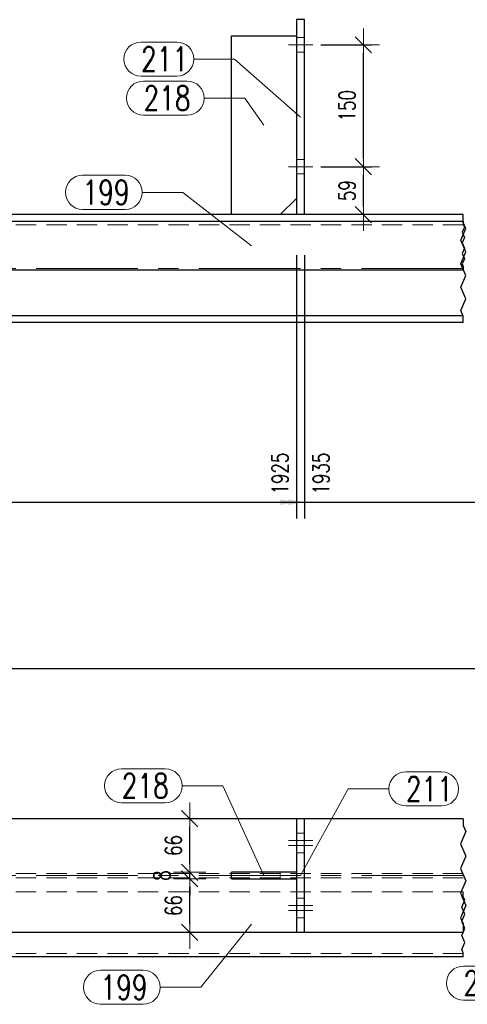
# Model space of a CAD drawing. Header units: millimetres. Extents: x -139 to 714, y 11567 to 12237.
# Tile 10 of 45: x 34 to 89, y 11806 to 11927. Entities that reach past the tile are written whole.
import ezdxf

# ---------------------------------------------------------------- set-up
doc = ezdxf.new("R2010")
doc.units = ezdxf.units.MM
doc.header["$LTSCALE"] = 10
doc.linetypes.add('HIDDEN', pattern=[0.375, 0.25, -0.125])
doc.linetypes.add('MITTE', pattern=[2, 1.25, -0.25, 0.25, -0.25])
doc.layers.get('Defpoints').update_dxf_attribs({"color": 1})
for name, color, linetype, lineweight in [('PS_DIM', 4, 'Continuous', 13), ('PS_Hidden', 2, 'HIDDEN', 9), ('PS_Mid', 5, 'MITTE', 15), ('PS_Pos', 1, 'Continuous', 15), ('PS_Shape', 161, 'Continuous', 30), ('PS_SOLID', 7, 'Continuous', 30)]:
    doc.layers.add(name, color=color, linetype=linetype, lineweight=lineweight)
doc.styles.add('simplex', font='simplex.shx', dxfattribs={"width": 0.75})
doc.dimstyles.new('1_10_GŁ_DS1-LS10', dxfattribs={"dimtxt": 2, "dimasz": 2, "dimexe": 2, "dimexo": 5, "dimgap": 1, "dimtad": 1, "dimjust": 4, "dimdec": 0, "dimlfac": 10, "dimtxsty": 'simplex', "dimblk1": 'NONE', "dimsah": 1, "dimcen": 2, "dimclrd": 256, "dimclre": 256, "dimclrt": 3, "dimadec": 1, "dimazin": 0, "dimtfac": 1, "dimtdec": 0, "dimtmove": 2, "dimatfit": 3, "dimfxl": 1, "dimarcsym": 0})
doc.dimstyles.new('1_10_PRZ', dxfattribs={"dimtxt": 2, "dimasz": 1, "dimexe": 2, "dimexo": 5, "dimgap": 1, "dimtad": 1, "dimdec": 0, "dimlfac": 10, "dimtxsty": 'simplex', "dimblk": 'dimznak', "dimcen": 2, "dimse1": 1, "dimse2": 1, "dimclrt": 3, "dimadec": 1, "dimazin": 0, "dimtfac": 1, "dimtdec": 0, "dimtix": 1, "dimtmove": 2, "dimatfit": 3, "dimldrblk": 'dim-grot', "dimfxl": 1, "dimarcsym": 0})
doc.dimstyles.new('1_10_SC', dxfattribs={"dimtxt": 2, "dimasz": 1, "dimexe": 1, "dimexo": 1, "dimgap": 1, "dimtad": 1, "dimdec": 0, "dimlfac": 10, "dimtxsty": 'simplex', "dimblk": 'dimznak', "dimcen": 2, "dimclrd": 256, "dimclre": 256, "dimclrt": 3, "dimadec": 1, "dimazin": 0, "dimtfac": 1, "dimtdec": 0, "dimtix": 1, "dimtmove": 2, "dimatfit": 3, "dimldrblk": 'dim-grot', "dimfxl": 1, "dimarcsym": 0})

# ---------------------------------------------------------------- blocks, each defined once
blk = doc.blocks.new('*D101')
at = {"layer": 'Defpoints', "color": 0, "transparency": 16777216}
for p in [(67.85, 11903.11), (-55.6, 11889.81), (67.85, 11867.71)]:
    blk.add_point(p, dxfattribs=at)
at = {"layer": 'PS_DIM', "lineweight": -2, "transparency": 16777216}
for p, q in [((67.85, 11898.11), (67.85, 11865.71)), ((-55.6, 11884.81), (-55.6, 11865.71)), ((-55.6, 11867.71), (65.85, 11867.71))]:
    blk.add_line(p, q, dxfattribs=at)
at = {"layer": 'PS_DIM', "transparency": 16777216}
blk.add_solid([(65.85, 11868.04), (65.85, 11867.37), (67.85, 11867.71)], dxfattribs=at)
at = {"layer": 'PS_DIM', "color": 3, "transparency": 16777216, "insert": (65.83, 11871.23), "char_height": 2, "attachment_point": 5, "rotation": 90, "style": 'simplex'}
blk.add_mtext('1925', dxfattribs=at)
blk = doc.blocks.new('_None')
blk = doc.blocks.new('*D102')
at = {"layer": 'Defpoints', "color": 0, "transparency": 16777216}
for p in [(68.85, 11903.11), (-55.6, 11889.81), (68.85, 11867.71)]:
    blk.add_point(p, dxfattribs=at)
at = {"layer": 'PS_DIM', "lineweight": -2, "transparency": 16777216}
for p, q in [((68.85, 11898.11), (68.85, 11865.71)), ((-55.6, 11884.81), (-55.6, 11865.71)), ((-55.6, 11867.71), (66.85, 11867.71))]:
    blk.add_line(p, q, dxfattribs=at)
at = {"layer": 'PS_DIM', "transparency": 16777216}
blk.add_solid([(66.85, 11868.04), (66.85, 11867.37), (68.85, 11867.71)], dxfattribs=at)
at = {"layer": 'PS_DIM', "color": 3, "transparency": 16777216, "insert": (70.87, 11871.23), "char_height": 2, "attachment_point": 5, "rotation": 90, "style": 'simplex'}
blk.add_mtext('1935', dxfattribs=at)
blk = doc.blocks.new('*D103')
at = {"layer": 'Defpoints', "color": 0, "transparency": 16777216}
for p in [(120.85, 11903.11), (-55.6, 11889.81), (120.85, 11867.71)]:
    blk.add_point(p, dxfattribs=at)
at = {"layer": 'PS_DIM', "lineweight": -2, "transparency": 16777216}
for p, q in [((120.85, 11898.11), (120.85, 11865.71)), ((-55.6, 11884.81), (-55.6, 11865.71)), ((-55.6, 11867.71), (118.85, 11867.71))]:
    blk.add_line(p, q, dxfattribs=at)
at = {"layer": 'PS_DIM', "transparency": 16777216}
blk.add_solid([(118.85, 11868.04), (118.85, 11867.37), (120.85, 11867.71)], dxfattribs=at)
at = {"layer": 'PS_DIM', "color": 3, "transparency": 16777216, "insert": (118.83, 11871.37), "char_height": 2, "attachment_point": 5, "rotation": 90, "style": 'simplex'}
blk.add_mtext('4225', dxfattribs=at)
blk = doc.blocks.new('*D104')
at = {"layer": 'Defpoints', "color": 0, "transparency": 16777216}
for p in [(121.85, 11903.11), (-55.6, 11889.81), (121.85, 11867.71)]:
    blk.add_point(p, dxfattribs=at)
at = {"layer": 'PS_DIM', "lineweight": -2, "transparency": 16777216}
for p, q in [((121.85, 11898.11), (121.85, 11865.71)), ((-55.6, 11884.81), (-55.6, 11865.71)), ((-55.6, 11867.71), (119.85, 11867.71))]:
    blk.add_line(p, q, dxfattribs=at)
at = {"layer": 'PS_DIM', "transparency": 16777216}
blk.add_solid([(119.85, 11868.04), (119.85, 11867.37), (121.85, 11867.71)], dxfattribs=at)
at = {"layer": 'PS_DIM', "color": 3, "transparency": 16777216, "insert": (123.87, 11871.37), "char_height": 2, "attachment_point": 5, "rotation": 90, "style": 'simplex'}
blk.add_mtext('4235', dxfattribs=at)
blk = doc.blocks.new('*D105')
at = {"layer": 'Defpoints', "color": 0, "transparency": 16777216}
for p in [(135.85, 11901.46), (-55.6, 11889.81), (135.85, 11867.71)]:
    blk.add_point(p, dxfattribs=at)
at = {"layer": 'PS_DIM', "lineweight": -2, "transparency": 16777216}
for p, q in [((135.85, 11896.46), (135.85, 11865.71)), ((-55.6, 11884.81), (-55.6, 11865.71)), ((-55.6, 11867.71), (133.85, 11867.71))]:
    blk.add_line(p, q, dxfattribs=at)
at = {"layer": 'PS_DIM', "transparency": 16777216}
blk.add_solid([(133.85, 11868.04), (133.85, 11867.37), (135.85, 11867.71)], dxfattribs=at)
at = {"layer": 'PS_DIM', "color": 3, "transparency": 16777216, "insert": (133.83, 11871.37), "char_height": 2, "attachment_point": 5, "rotation": 90, "style": 'simplex'}
blk.add_mtext('4375', dxfattribs=at)
blk = doc.blocks.new('*D106')
at = {"layer": 'Defpoints', "color": 0, "transparency": 16777216}
for p in [(-55.6, 11889.81), (143.68, 11889.72), (143.68, 11867.71)]:
    blk.add_point(p, dxfattribs=at)
at = {"layer": 'PS_DIM', "lineweight": -2, "transparency": 16777216}
for p, q in [((-55.6, 11884.81), (-55.6, 11865.71)), ((143.68, 11884.72), (143.68, 11865.71)), ((-55.6, 11867.71), (141.68, 11867.71))]:
    blk.add_line(p, q, dxfattribs=at)
at = {"layer": 'PS_DIM', "transparency": 16777216}
blk.add_solid([(141.68, 11868.04), (141.68, 11867.37), (143.68, 11867.71)], dxfattribs=at)
at = {"layer": 'PS_DIM', "color": 3, "transparency": 16777216, "insert": (141.66, 11871.37), "char_height": 2, "attachment_point": 5, "rotation": 90, "style": 'simplex'}
blk.add_mtext('4453', dxfattribs=at)
blk = doc.blocks.new('*D107')
at = {"layer": 'Defpoints', "color": 0, "transparency": 16777216}
for p in [(-55.6, 11889.81), (144.48, 11889.81), (144.48, 11867.71)]:
    blk.add_point(p, dxfattribs=at)
at = {"layer": 'PS_DIM', "lineweight": -2, "transparency": 16777216}
for p, q in [((-55.6, 11884.81), (-55.6, 11865.71)), ((144.48, 11884.81), (144.48, 11865.71)), ((-55.6, 11867.71), (142.48, 11867.71))]:
    blk.add_line(p, q, dxfattribs=at)
at = {"layer": 'PS_DIM', "transparency": 16777216}
blk.add_solid([(142.48, 11868.04), (142.48, 11867.37), (144.48, 11867.71)], dxfattribs=at)
at = {"layer": 'PS_DIM', "color": 3, "transparency": 16777216, "insert": (146.5, 11871.05), "char_height": 2, "attachment_point": 5, "rotation": 90, "style": 'simplex'}
blk.add_mtext('4461', dxfattribs=at)
blk = doc.blocks.new('*D108')
at = {"layer": 'Defpoints', "color": 0, "transparency": 16777216}
for p in [(-55.6, 11889.81), (155.64, 11889.81), (155.64, 11867.71)]:
    blk.add_point(p, dxfattribs=at)
at = {"layer": 'PS_DIM', "lineweight": -2, "transparency": 16777216}
for p, q in [((-55.6, 11884.81), (-55.6, 11865.71)), ((155.64, 11884.81), (155.64, 11865.71)), ((-55.6, 11867.71), (153.64, 11867.71))]:
    blk.add_line(p, q, dxfattribs=at)
at = {"layer": 'PS_DIM', "transparency": 16777216}
blk.add_solid([(153.64, 11868.04), (153.64, 11867.37), (155.64, 11867.71)], dxfattribs=at)
at = {"layer": 'PS_DIM', "color": 3, "transparency": 16777216, "insert": (153.62, 11871.37), "char_height": 2, "attachment_point": 5, "rotation": 90, "style": 'simplex'}
blk.add_mtext('4572', dxfattribs=at)
blk = doc.blocks.new('*D109')
at = {"layer": 'Defpoints', "color": 0, "transparency": 16777216}
for p in [(175.81, 11896.26), (-55.6, 11889.81), (175.81, 11867.71)]:
    blk.add_point(p, dxfattribs=at)
at = {"layer": 'PS_DIM', "lineweight": -2, "transparency": 16777216}
for p, q in [((175.81, 11891.26), (175.81, 11865.71)), ((-55.6, 11884.81), (-55.6, 11865.71)), ((-55.6, 11867.71), (173.81, 11867.71))]:
    blk.add_line(p, q, dxfattribs=at)
at = {"layer": 'PS_DIM', "transparency": 16777216}
blk.add_solid([(173.81, 11868.04), (173.81, 11867.37), (175.81, 11867.71)], dxfattribs=at)
at = {"layer": 'PS_DIM', "color": 3, "transparency": 16777216, "insert": (173.79, 11871.4), "char_height": 2, "attachment_point": 5, "rotation": 90, "style": 'simplex'}
blk.add_mtext('4774', dxfattribs=at)
blk = doc.blocks.new('*D110')
at = {"layer": 'Defpoints', "color": 0, "transparency": 16777216}
for p in [(180.26, 11890.66), (-55.6, 11889.81), (180.26, 11867.71)]:
    blk.add_point(p, dxfattribs=at)
at = {"layer": 'PS_DIM', "lineweight": -2, "transparency": 16777216}
for p, q in [((180.26, 11885.66), (180.26, 11865.71)), ((-55.6, 11884.81), (-55.6, 11865.71)), ((-55.6, 11867.71), (178.26, 11867.71))]:
    blk.add_line(p, q, dxfattribs=at)
at = {"layer": 'PS_DIM', "transparency": 16777216}
blk.add_solid([(178.26, 11868.04), (178.26, 11867.37), (180.26, 11867.71)], dxfattribs=at)
at = {"layer": 'PS_DIM', "color": 3, "transparency": 16777216, "insert": (178.24, 11871.19), "char_height": 2, "attachment_point": 5, "rotation": 90, "style": 'simplex'}
blk.add_mtext('4819', dxfattribs=at)
blk = doc.blocks.new('*D111')
at = {"layer": 'Defpoints', "color": 0, "transparency": 16777216}
for p in [(233.36, 11903.11), (-55.6, 11889.81), (233.36, 11867.71)]:
    blk.add_point(p, dxfattribs=at)
at = {"layer": 'PS_DIM', "lineweight": -2, "transparency": 16777216}
for p, q in [((233.36, 11898.11), (233.36, 11865.71)), ((-55.6, 11884.81), (-55.6, 11865.71)), ((-55.6, 11867.71), (231.36, 11867.71))]:
    blk.add_line(p, q, dxfattribs=at)
at = {"layer": 'PS_DIM', "transparency": 16777216}
blk.add_solid([(231.36, 11868.04), (231.36, 11867.37), (233.36, 11867.71)], dxfattribs=at)
at = {"layer": 'PS_DIM', "color": 3, "transparency": 16777216, "insert": (231.34, 11871.37), "char_height": 2, "attachment_point": 5, "rotation": 90, "style": 'simplex'}
blk.add_mtext('6525', dxfattribs=at)
blk = doc.blocks.new('*D112')
at = {"layer": 'Defpoints', "color": 0, "transparency": 16777216}
for p in [(234.36, 11903.11), (-55.6, 11889.81), (234.36, 11867.71)]:
    blk.add_point(p, dxfattribs=at)
at = {"layer": 'PS_DIM', "lineweight": -2, "transparency": 16777216}
for p, q in [((234.36, 11898.11), (234.36, 11865.71)), ((-55.6, 11884.81), (-55.6, 11865.71)), ((-55.6, 11867.71), (232.36, 11867.71))]:
    blk.add_line(p, q, dxfattribs=at)
at = {"layer": 'PS_DIM', "transparency": 16777216}
blk.add_solid([(232.36, 11868.04), (232.36, 11867.37), (234.36, 11867.71)], dxfattribs=at)
at = {"layer": 'PS_DIM', "color": 3, "transparency": 16777216, "insert": (236.38, 11871.37), "char_height": 2, "attachment_point": 5, "rotation": 90, "style": 'simplex'}
blk.add_mtext('6535', dxfattribs=at)
blk = doc.blocks.new('*D113')
at = {"layer": 'Defpoints', "color": 0, "transparency": 16777216}
for p in [(275.57, 11896.26), (-55.6, 11889.81), (275.57, 11867.71)]:
    blk.add_point(p, dxfattribs=at)
at = {"layer": 'PS_DIM', "lineweight": -2, "transparency": 16777216}
for p, q in [((275.57, 11891.26), (275.57, 11865.71)), ((-55.6, 11884.81), (-55.6, 11865.71)), ((-55.6, 11867.71), (273.57, 11867.71))]:
    blk.add_line(p, q, dxfattribs=at)
at = {"layer": 'PS_DIM', "transparency": 16777216}
blk.add_solid([(273.57, 11868.04), (273.57, 11867.37), (275.57, 11867.71)], dxfattribs=at)
at = {"layer": 'PS_DIM', "color": 3, "transparency": 16777216, "insert": (273.55, 11871.37), "char_height": 2, "attachment_point": 5, "rotation": 90, "style": 'simplex'}
blk.add_mtext('8042', dxfattribs=at)
blk = doc.blocks.new('*D114')
at = {"layer": 'Defpoints', "color": 0, "transparency": 16777216}
for p in [(280.06, 11890.66), (-55.6, 11889.81), (280.06, 11867.71)]:
    blk.add_point(p, dxfattribs=at)
at = {"layer": 'PS_DIM', "lineweight": -2, "transparency": 16777216}
for p, q in [((280.06, 11885.66), (280.06, 11865.71)), ((-55.6, 11884.81), (-55.6, 11865.71)), ((-55.6, 11867.71), (278.06, 11867.71))]:
    blk.add_line(p, q, dxfattribs=at)
at = {"layer": 'PS_DIM', "transparency": 16777216}
blk.add_solid([(278.06, 11868.04), (278.06, 11867.37), (280.06, 11867.71)], dxfattribs=at)
at = {"layer": 'PS_DIM', "color": 3, "transparency": 16777216, "insert": (278.04, 11871.37), "char_height": 2, "attachment_point": 5, "rotation": 90, "style": 'simplex'}
blk.add_mtext('8087', dxfattribs=at)
blk = doc.blocks.new('*D115')
at = {"layer": 'Defpoints', "color": 0, "transparency": 16777216}
for p in [(337.16, 11903.11), (-55.6, 11889.81), (337.16, 11867.71)]:
    blk.add_point(p, dxfattribs=at)
at = {"layer": 'PS_DIM', "lineweight": -2, "transparency": 16777216}
for p, q in [((337.16, 11898.11), (337.16, 11865.71)), ((-55.6, 11884.81), (-55.6, 11865.71)), ((-55.6, 11867.71), (335.16, 11867.71))]:
    blk.add_line(p, q, dxfattribs=at)
at = {"layer": 'PS_DIM', "transparency": 16777216}
blk.add_solid([(335.16, 11868.04), (335.16, 11867.37), (337.16, 11867.71)], dxfattribs=at)
at = {"layer": 'PS_DIM', "color": 3, "transparency": 16777216, "insert": (335.14, 11871.37), "char_height": 2, "attachment_point": 5, "rotation": 90, "style": 'simplex'}
blk.add_mtext('8825', dxfattribs=at)
blk = doc.blocks.new('*D116')
at = {"layer": 'Defpoints', "color": 0, "transparency": 16777216}
for p in [(338.16, 11903.11), (-55.6, 11889.81), (338.16, 11867.71)]:
    blk.add_point(p, dxfattribs=at)
at = {"layer": 'PS_DIM', "lineweight": -2, "transparency": 16777216}
for p, q in [((338.16, 11898.11), (338.16, 11865.71)), ((-55.6, 11884.81), (-55.6, 11865.71)), ((-55.6, 11867.71), (336.16, 11867.71))]:
    blk.add_line(p, q, dxfattribs=at)
at = {"layer": 'PS_DIM', "transparency": 16777216}
blk.add_solid([(336.16, 11868.04), (336.16, 11867.37), (338.16, 11867.71)], dxfattribs=at)
at = {"layer": 'PS_DIM', "color": 3, "transparency": 16777216, "insert": (340.18, 11871.37), "char_height": 2, "attachment_point": 5, "rotation": 90, "style": 'simplex'}
blk.add_mtext('8835', dxfattribs=at)
blk = doc.blocks.new('*D117')
at = {"layer": 'Defpoints', "color": 0, "transparency": 16777216}
for p in [(352.16, 11901.46), (-55.6, 11889.81), (352.16, 11867.71)]:
    blk.add_point(p, dxfattribs=at)
at = {"layer": 'PS_DIM', "lineweight": -2, "transparency": 16777216}
for p, q in [((352.16, 11896.46), (352.16, 11865.71)), ((-55.6, 11884.81), (-55.6, 11865.71)), ((-55.6, 11867.71), (350.16, 11867.71))]:
    blk.add_line(p, q, dxfattribs=at)
at = {"layer": 'PS_DIM', "transparency": 16777216}
blk.add_solid([(350.16, 11868.04), (350.16, 11867.37), (352.16, 11867.71)], dxfattribs=at)
at = {"layer": 'PS_DIM', "color": 3, "transparency": 16777216, "insert": (350.14, 11871.37), "char_height": 2, "attachment_point": 5, "rotation": 90, "style": 'simplex'}
blk.add_mtext('8975', dxfattribs=at)
blk = doc.blocks.new('*D118')
at = {"layer": 'Defpoints', "color": 0, "transparency": 16777216}
for p in [(392.16, 11896.26), (-55.6, 11889.81), (392.16, 11867.71)]:
    blk.add_point(p, dxfattribs=at)
at = {"layer": 'PS_DIM', "lineweight": -2, "transparency": 16777216}
for p, q in [((392.16, 11891.26), (392.16, 11865.71)), ((-55.6, 11884.81), (-55.6, 11865.71)), ((-55.6, 11867.71), (390.16, 11867.71))]:
    blk.add_line(p, q, dxfattribs=at)
at = {"layer": 'PS_DIM', "transparency": 16777216}
blk.add_solid([(390.16, 11868.04), (390.16, 11867.37), (392.16, 11867.71)], dxfattribs=at)
at = {"layer": 'PS_DIM', "color": 3, "transparency": 16777216, "insert": (390.14, 11871.05), "char_height": 2, "attachment_point": 5, "rotation": 90, "style": 'simplex'}
blk.add_mtext('9881', dxfattribs=at)
blk = doc.blocks.new('*D119')
at = {"layer": 'Defpoints', "color": 0, "transparency": 16777216}
for p in [(-55.6, 11889.81), (396.57, 11889.81), (396.57, 11867.71)]:
    blk.add_point(p, dxfattribs=at)
at = {"layer": 'PS_DIM', "lineweight": -2, "transparency": 16777216}
for p, q in [((-55.6, 11884.81), (-55.6, 11865.71)), ((396.57, 11884.81), (396.57, 11865.71)), ((-55.6, 11867.71), (394.57, 11867.71))]:
    blk.add_line(p, q, dxfattribs=at)
at = {"layer": 'PS_DIM', "transparency": 16777216}
blk.add_solid([(394.57, 11868.04), (394.57, 11867.37), (396.57, 11867.71)], dxfattribs=at)
at = {"layer": 'PS_DIM', "color": 3, "transparency": 16777216, "insert": (394.55, 11871.37), "char_height": 2, "attachment_point": 5, "rotation": 90, "style": 'simplex'}
blk.add_mtext('9925', dxfattribs=at)
blk = doc.blocks.new('*D120')
at = {"layer": 'Defpoints', "color": 0, "transparency": 16777216}
for p in [(-55.6, 11889.81), (398.07, 11884.71), (398.07, 11867.71)]:
    blk.add_point(p, dxfattribs=at)
at = {"layer": 'PS_DIM', "lineweight": -2, "transparency": 16777216}
for p, q in [((-55.6, 11884.81), (-55.6, 11865.71)), ((398.07, 11879.71), (398.07, 11865.71)), ((-55.6, 11867.71), (396.07, 11867.71))]:
    blk.add_line(p, q, dxfattribs=at)
at = {"layer": 'PS_DIM', "transparency": 16777216}
blk.add_solid([(396.07, 11868.04), (396.07, 11867.37), (398.07, 11867.71)], dxfattribs=at)
at = {"layer": 'PS_DIM', "color": 3, "transparency": 16777216, "insert": (400.09, 11871.37), "char_height": 2, "attachment_point": 5, "rotation": 90, "style": 'simplex'}
blk.add_mtext('9940', dxfattribs=at)
blk = doc.blocks.new('dimznak')
at = {"color": 0}
for points in [[(0, 2), (0, -2)], [(-2, 0), (2, 0)]]:
    blk.add_lwpolyline(points, dxfattribs=at)
at = {"color": 2}
blk.add_lwpolyline([(1, 1), (-1, -1)], dxfattribs=at)
blk = doc.blocks.new('*D121')
at = {"layer": 'Defpoints', "color": 0, "transparency": 16777216}
for p in [(69.85, 11909.01), (76.07, 11909.01), (74.73, 11903.11)]:
    blk.add_point(p, dxfattribs=at)
at = {"layer": 'PS_DIM', "color": 0, "lineweight": -2, "transparency": 16777216}
blk.add_line((76.07, 11904.11), (76.07, 11908.01), dxfattribs=at)
for p, rotation in [((76.07, 11909.01), 90), ((76.07, 11903.11), 270)]:
    blk.add_blockref('dimznak', p, dxfattribs=dict(at, rotation=rotation))
at = {"layer": 'PS_DIM', "color": 3, "transparency": 16777216, "insert": (74.07, 11906.06), "char_height": 2, "attachment_point": 5, "rotation": 90, "style": 'simplex'}
blk.add_mtext('59', dxfattribs=at)
blk = doc.blocks.new('dim-grot')
blk.add_hatch(color=256).paths.add_polyline_path([(0, 0), (-2, 0.5), (-2, -0.5)])
blk.add_lwpolyline([(0, 0), (-2, 0.5), (-2, -0.5), (0, 0)])
blk = doc.blocks.new('*D122')
at = {"layer": 'Defpoints', "color": 0, "transparency": 16777216}
for p in [(69.85, 11924.01), (76.07, 11924.01), (69.85, 11909.01)]:
    blk.add_point(p, dxfattribs=at)
at = {"layer": 'PS_DIM', "lineweight": -2, "transparency": 16777216}
for p, q in [((70.85, 11924.01), (77.07, 11924.01)), ((76.07, 11910.01), (76.07, 11923.01)), ((70.85, 11909.01), (77.07, 11909.01))]:
    blk.add_line(p, q, dxfattribs=at)
for p, rotation in [((76.07, 11924.01), 90), ((76.07, 11909.01), 270)]:
    blk.add_blockref('dimznak', p, dxfattribs=dict(at, rotation=rotation))
at = {"layer": 'PS_DIM', "color": 3, "transparency": 16777216, "insert": (74.07, 11916.51), "char_height": 2, "attachment_point": 5, "rotation": 90, "style": 'simplex'}
blk.add_mtext('150', dxfattribs=at)
blk = doc.blocks.new('*D133')
at = {"layer": 'Defpoints', "color": 0, "transparency": 16777216}
for p in [(112.35, 11847.24), (112.35, 11833.74), (-55.6, 11814.74)]:
    blk.add_point(p, dxfattribs=at)
at = {"layer": 'PS_DIM', "lineweight": -2, "transparency": 16777216}
for p, q in [((-55.6, 11819.74), (-55.6, 11849.24)), ((112.35, 11838.74), (112.35, 11849.24)), ((-55.6, 11847.24), (110.35, 11847.24))]:
    blk.add_line(p, q, dxfattribs=at)
at = {"layer": 'PS_DIM', "transparency": 16777216}
blk.add_solid([(110.35, 11847.57), (110.35, 11846.91), (112.35, 11847.24)], dxfattribs=at)
at = {"layer": 'PS_DIM', "color": 3, "transparency": 16777216, "insert": (110.33, 11843.72), "char_height": 2, "attachment_point": 5, "rotation": 90, "style": 'simplex'}
blk.add_mtext('4140', dxfattribs=at)
blk = doc.blocks.new('*D134')
at = {"layer": 'Defpoints', "color": 0, "transparency": 16777216}
for p in [(132.35, 11847.24), (132.35, 11833.74), (-55.6, 11814.74)]:
    blk.add_point(p, dxfattribs=at)
at = {"layer": 'PS_DIM', "lineweight": -2, "transparency": 16777216}
for p, q in [((-55.6, 11819.74), (-55.6, 11849.24)), ((132.35, 11838.74), (132.35, 11849.24)), ((-55.6, 11847.24), (130.35, 11847.24))]:
    blk.add_line(p, q, dxfattribs=at)
at = {"layer": 'PS_DIM', "transparency": 16777216}
blk.add_solid([(130.35, 11847.57), (130.35, 11846.91), (132.35, 11847.24)], dxfattribs=at)
at = {"layer": 'PS_DIM', "color": 3, "transparency": 16777216, "insert": (130.33, 11843.58), "char_height": 2, "attachment_point": 5, "rotation": 90, "style": 'simplex'}
blk.add_mtext('4340', dxfattribs=at)
blk = doc.blocks.new('*D135')
at = {"layer": 'Defpoints', "color": 0, "transparency": 16777216}
for p in [(137.62, 11847.24), (137.62, 11819.64), (-55.6, 11814.74)]:
    blk.add_point(p, dxfattribs=at)
at = {"layer": 'PS_DIM', "lineweight": -2, "transparency": 16777216}
for p, q in [((-55.6, 11819.74), (-55.6, 11849.24)), ((137.62, 11824.64), (137.62, 11849.24)), ((-55.6, 11847.24), (135.62, 11847.24))]:
    blk.add_line(p, q, dxfattribs=at)
at = {"layer": 'PS_DIM', "transparency": 16777216}
blk.add_solid([(135.62, 11847.57), (135.62, 11846.91), (137.62, 11847.24)], dxfattribs=at)
at = {"layer": 'PS_DIM', "color": 3, "transparency": 16777216, "insert": (135.6, 11843.58), "char_height": 2, "attachment_point": 5, "rotation": 90, "style": 'simplex'}
blk.add_mtext('4392', dxfattribs=at)
blk = doc.blocks.new('*D136')
at = {"layer": 'Defpoints', "color": 0, "transparency": 16777216}
for p in [(175.46, 11847.24), (175.46, 11826.24), (-55.6, 11814.74)]:
    blk.add_point(p, dxfattribs=at)
at = {"layer": 'PS_DIM', "lineweight": -2, "transparency": 16777216}
for p, q in [((-55.6, 11819.74), (-55.6, 11849.24)), ((175.46, 11831.24), (175.46, 11849.24)), ((-55.6, 11847.24), (173.46, 11847.24))]:
    blk.add_line(p, q, dxfattribs=at)
at = {"layer": 'PS_DIM', "transparency": 16777216}
blk.add_solid([(173.46, 11847.57), (173.46, 11846.91), (175.46, 11847.24)], dxfattribs=at)
at = {"layer": 'PS_DIM', "color": 3, "transparency": 16777216, "insert": (173.44, 11843.9), "char_height": 2, "attachment_point": 5, "rotation": 90, "style": 'simplex'}
blk.add_mtext('4771', dxfattribs=at)
blk = doc.blocks.new('*D137')
at = {"layer": 'Defpoints', "color": 0, "transparency": 16777216}
for p in [(184.46, 11847.24), (184.46, 11826.24), (-55.6, 11814.74)]:
    blk.add_point(p, dxfattribs=at)
at = {"layer": 'PS_DIM', "lineweight": -2, "transparency": 16777216}
for p, q in [((-55.6, 11819.74), (-55.6, 11849.24)), ((184.46, 11831.24), (184.46, 11849.24)), ((-55.6, 11847.24), (182.46, 11847.24))]:
    blk.add_line(p, q, dxfattribs=at)
at = {"layer": 'PS_DIM', "transparency": 16777216}
blk.add_solid([(182.46, 11847.57), (182.46, 11846.91), (184.46, 11847.24)], dxfattribs=at)
at = {"layer": 'PS_DIM', "color": 3, "transparency": 16777216, "insert": (182.44, 11843.9), "char_height": 2, "attachment_point": 5, "rotation": 90, "style": 'simplex'}
blk.add_mtext('4861', dxfattribs=at)
blk = doc.blocks.new('*D138')
at = {"layer": 'Defpoints', "color": 0, "transparency": 16777216}
for p in [(275.26, 11847.24), (275.26, 11826.24), (-55.6, 11814.74)]:
    blk.add_point(p, dxfattribs=at)
at = {"layer": 'PS_DIM', "lineweight": -2, "transparency": 16777216}
for p, q in [((-55.6, 11819.74), (-55.6, 11849.24)), ((275.26, 11831.24), (275.26, 11849.24)), ((-55.6, 11847.24), (273.26, 11847.24))]:
    blk.add_line(p, q, dxfattribs=at)
at = {"layer": 'PS_DIM', "transparency": 16777216}
blk.add_solid([(273.26, 11847.57), (273.26, 11846.91), (275.26, 11847.24)], dxfattribs=at)
at = {"layer": 'PS_DIM', "color": 3, "transparency": 16777216, "insert": (273.24, 11843.61), "char_height": 2, "attachment_point": 5, "rotation": 90, "style": 'simplex'}
blk.add_mtext('8039', dxfattribs=at)
blk = doc.blocks.new('*D139')
at = {"layer": 'Defpoints', "color": 0, "transparency": 16777216}
for p in [(284.26, 11847.24), (284.26, 11826.24), (-55.6, 11814.74)]:
    blk.add_point(p, dxfattribs=at)
at = {"layer": 'PS_DIM', "lineweight": -2, "transparency": 16777216}
for p, q in [((-55.6, 11819.74), (-55.6, 11849.24)), ((284.26, 11831.24), (284.26, 11849.24)), ((-55.6, 11847.24), (282.26, 11847.24))]:
    blk.add_line(p, q, dxfattribs=at)
at = {"layer": 'PS_DIM', "transparency": 16777216}
blk.add_solid([(282.26, 11847.57), (282.26, 11846.91), (284.26, 11847.24)], dxfattribs=at)
at = {"layer": 'PS_DIM', "color": 3, "transparency": 16777216, "insert": (282.24, 11843.76), "char_height": 2, "attachment_point": 5, "rotation": 90, "style": 'simplex'}
blk.add_mtext('8129', dxfattribs=at)
blk = doc.blocks.new('*D140')
at = {"layer": 'Defpoints', "color": 0, "transparency": 16777216}
for p in [(328.66, 11847.24), (328.66, 11833.74), (-55.6, 11814.74)]:
    blk.add_point(p, dxfattribs=at)
at = {"layer": 'PS_DIM', "lineweight": -2, "transparency": 16777216}
for p, q in [((-55.6, 11819.74), (-55.6, 11849.24)), ((328.66, 11838.74), (328.66, 11849.24)), ((-55.6, 11847.24), (326.66, 11847.24))]:
    blk.add_line(p, q, dxfattribs=at)
at = {"layer": 'PS_DIM', "transparency": 16777216}
blk.add_solid([(326.66, 11847.57), (326.66, 11846.91), (328.66, 11847.24)], dxfattribs=at)
at = {"layer": 'PS_DIM', "color": 3, "transparency": 16777216, "insert": (326.64, 11843.58), "char_height": 2, "attachment_point": 5, "rotation": 90, "style": 'simplex'}
blk.add_mtext('8740', dxfattribs=at)
blk = doc.blocks.new('*D141')
at = {"layer": 'Defpoints', "color": 0, "transparency": 16777216}
for p in [(348.66, 11847.24), (348.66, 11833.74), (-55.6, 11814.74)]:
    blk.add_point(p, dxfattribs=at)
at = {"layer": 'PS_DIM', "lineweight": -2, "transparency": 16777216}
for p, q in [((-55.6, 11819.74), (-55.6, 11849.24)), ((348.66, 11838.74), (348.66, 11849.24)), ((-55.6, 11847.24), (346.66, 11847.24))]:
    blk.add_line(p, q, dxfattribs=at)
at = {"layer": 'PS_DIM', "transparency": 16777216}
blk.add_solid([(346.66, 11847.57), (346.66, 11846.91), (348.66, 11847.24)], dxfattribs=at)
at = {"layer": 'PS_DIM', "color": 3, "transparency": 16777216, "insert": (346.64, 11843.58), "char_height": 2, "attachment_point": 5, "rotation": 90, "style": 'simplex'}
blk.add_mtext('8940', dxfattribs=at)
blk = doc.blocks.new('*D142')
at = {"layer": 'Defpoints', "color": 0, "transparency": 16777216}
for p in [(398.07, 11847.24), (398.07, 11828.74), (-55.6, 11814.74)]:
    blk.add_point(p, dxfattribs=at)
at = {"layer": 'PS_DIM', "lineweight": -2, "transparency": 16777216}
for p, q in [((-55.6, 11819.74), (-55.6, 11849.24)), ((398.07, 11833.74), (398.07, 11849.24)), ((-55.6, 11847.24), (396.07, 11847.24))]:
    blk.add_line(p, q, dxfattribs=at)
at = {"layer": 'PS_DIM', "transparency": 16777216}
blk.add_solid([(396.07, 11847.57), (396.07, 11846.91), (398.07, 11847.24)], dxfattribs=at)
at = {"layer": 'PS_DIM', "color": 3, "transparency": 16777216, "insert": (396.05, 11843.58), "char_height": 2, "attachment_point": 5, "rotation": 90, "style": 'simplex'}
blk.add_mtext('9940', dxfattribs=at)
blk = doc.blocks.new('*D146')
at = {"layer": 'Defpoints', "color": 0, "transparency": 16777216}
for p in [(54.72, 11821.34), (59.85, 11821.34), (57.04, 11814.74)]:
    blk.add_point(p, dxfattribs=at)
at = {"layer": 'PS_DIM', "color": 0, "lineweight": -2, "transparency": 16777216}
blk.add_line((54.72, 11815.74), (54.72, 11820.34), dxfattribs=at)
for p, rotation in [((54.72, 11821.34), 90), ((54.72, 11814.74), 270)]:
    blk.add_blockref('dimznak', p, dxfattribs=dict(at, rotation=rotation))
at = {"layer": 'PS_DIM', "color": 3, "transparency": 16777216, "insert": (52.72, 11818.04), "char_height": 2, "attachment_point": 5, "rotation": 90, "style": 'simplex'}
blk.add_mtext('66', dxfattribs=at)
blk = doc.blocks.new('*D147')
at = {"layer": 'Defpoints', "color": 0, "transparency": 16777216}
for p in [(54.72, 11822.14), (59.85, 11822.14), (59.85, 11821.34)]:
    blk.add_point(p, dxfattribs=at)
at = {"layer": 'PS_DIM', "color": 0, "lineweight": -2, "transparency": 16777216}
for p, q in [((54.72, 11823.14), (54.72, 11824.14)), ((54.72, 11821.34), (54.72, 11822.14)), ((54.72, 11820.34), (54.72, 11819.34))]:
    blk.add_line(p, q, dxfattribs=at)
for p, rotation in [((54.72, 11822.14), 270), ((54.72, 11821.34), 90)]:
    blk.add_blockref('dimznak', p, dxfattribs=dict(at, rotation=rotation))
at = {"layer": 'PS_DIM', "color": 3, "transparency": 16777216, "insert": (51.31, 11821.74), "char_height": 2, "attachment_point": 5, "rotation": 90, "style": 'simplex'}
blk.add_mtext('8', dxfattribs=at)
blk = doc.blocks.new('*D148')
at = {"layer": 'Defpoints', "color": 0, "transparency": 16777216}
for p in [(54.72, 11828.74), (57.9, 11828.74), (59.85, 11822.14)]:
    blk.add_point(p, dxfattribs=at)
at = {"layer": 'PS_DIM', "color": 0, "lineweight": -2, "transparency": 16777216}
blk.add_line((54.72, 11823.14), (54.72, 11827.74), dxfattribs=at)
for p, rotation in [((54.72, 11828.74), 90), ((54.72, 11822.14), 270)]:
    blk.add_blockref('dimznak', p, dxfattribs=dict(at, rotation=rotation))
at = {"layer": 'PS_DIM', "color": 3, "transparency": 16777216, "insert": (52.72, 11825.44), "char_height": 2, "attachment_point": 5, "rotation": 90, "style": 'simplex'}
blk.add_mtext('66', dxfattribs=at)
blk = doc.blocks.new('*X347')
at = {"color": 1}
for p, q in [((88.35, 11902.12), (88.35, 11903.11)), ((88.35, 11902.26), (88.35, 11901.9)), ((88.05, 11899.96), (88.66, 11901.4)), ((88.49, 11901.58), (88.21, 11900.93)), ((88.21, 11900.93), (88.49, 11900.28)), ((88.66, 11901.4), (88.35, 11902.12)), ((88.35, 11901.9), (88.49, 11901.58)), ((88.66, 11898.52), (88.05, 11899.96)), ((88.49, 11900.28), (88.21, 11899.63)), ((88.05, 11897.07), (88.66, 11898.52)), ((88.21, 11899.63), (88.49, 11898.98)), ((88.49, 11898.98), (88.21, 11898.33)), ((88.21, 11898.33), (88.49, 11897.68)), ((88.49, 11897.68), (88.21, 11897.03)), ((88.66, 11895.63), (88.05, 11897.07)), ((88.21, 11897.03), (88.35, 11896.7)), ((88.35, 11896.7), (88.35, 11896.26)), ((88.05, 11894.19), (88.66, 11895.63)), ((88.66, 11892.75), (88.05, 11894.19)), ((88.05, 11891.31), (88.66, 11892.75)), ((88.35, 11890.59), (88.05, 11891.31)), ((88.35, 11889.81), (88.35, 11890.59))]:
    blk.add_line(p, q, dxfattribs=at)
at = {"layer": 'PS_Hidden', "color": 2, "linetype": 'HIDDEN'}
for p, q in [((68.85, 11924.91), (67.85, 11924.91)), ((68.85, 11923.11), (67.85, 11923.11)), ((68.85, 11909.91), (67.85, 11909.91)), ((68.85, 11908.11), (67.85, 11908.11)), ((88.35, 11901.86), (-30.69, 11901.86))]:
    blk.add_line(p, q, dxfattribs=at)
at = {"layer": 'PS_Mid', "color": 5, "linetype": 'MITTE'}
for p, q in [((66.85, 11924.01), (69.85, 11924.01)), ((66.85, 11924.01), (69.85, 11924.01)), ((66.85, 11924.01), (69.85, 11924.01)), ((66.85, 11924.01), (69.85, 11924.01)), ((66.85, 11909.01), (69.85, 11909.01)), ((66.85, 11909.01), (69.85, 11909.01)), ((66.85, 11909.01), (69.85, 11909.01)), ((66.85, 11909.01), (69.85, 11909.01)), ((88.35, 11896.46), (-30.69, 11896.46))]:
    blk.add_line(p, q, dxfattribs=at)
at = {"layer": 'PS_SOLID', "color": 7, "linetype": 'Continuous'}
for p, q in [((67.85, 11927.11), (67.85, 11903.11)), ((68.85, 11927.11), (67.85, 11927.11)), ((68.85, 11903.11), (68.85, 11927.11)), ((59.85, 11903.11), (59.85, 11925.11)), ((59.85, 11925.11), (67.85, 11925.11)), ((65.85, 11903.11), (67.85, 11905.11)), ((88.35, 11903.11), (-30.69, 11903.11)), ((88.35, 11902.26), (-30.69, 11902.26)), ((68.85, 11903.11), (67.85, 11903.11)), ((88.35, 11896.26), (-30.69, 11896.26)), ((88.35, 11890.66), (-30.69, 11890.66)), ((88.35, 11889.81), (-30.69, 11889.81))]:
    blk.add_line(p, q, dxfattribs=at)
blk = doc.blocks.new('*X373')
at = {"color": 1}
for p, q in [((49.04, 11919.55), (54.4, 11919.55)), ((56.5, 11917.45), (61.5, 11917.45)), ((63.85, 11914.11), (61.5, 11917.45)), ((49.04, 11915.35), (54.4, 11915.35))]:
    blk.add_line(p, q, dxfattribs=at)
for centre, start, end in [((49.04, 11917.45), 90, 270), ((54.4, 11917.45), 270, 90)]:
    blk.add_arc(centre, 2.1, start, end, dxfattribs=at)
at = {"color": 2, "style": 'simplex', "width": 0.75}
blk.add_text('218', height=3, dxfattribs=at).set_placement((49.04, 11915.95))
blk = doc.blocks.new('*X374')
at = {"color": 1}
for p, q in [((48.73, 11924.36), (53.12, 11924.36)), ((55.22, 11922.26), (60.22, 11922.26)), ((68.35, 11915.11), (60.22, 11922.26)), ((48.73, 11920.16), (53.12, 11920.16))]:
    blk.add_line(p, q, dxfattribs=at)
for centre, start, end in [((48.73, 11922.26), 90, 270), ((53.12, 11922.26), 270, 90)]:
    blk.add_arc(centre, 2.1, start, end, dxfattribs=at)
at = {"color": 2, "style": 'simplex', "width": 0.75}
blk.add_text('211', height=3, dxfattribs=at).set_placement((48.73, 11920.76))
blk = doc.blocks.new('*X375')
at = {"color": 1}
for p, q in [((41.54, 11907.95), (46.79, 11907.95)), ((48.89, 11905.85), (53.89, 11905.85)), ((62.31, 11899.26), (53.89, 11905.85)), ((41.54, 11903.75), (46.79, 11903.75))]:
    blk.add_line(p, q, dxfattribs=at)
for centre, start, end in [((41.54, 11905.85), 90, 270), ((46.79, 11905.85), 270, 90)]:
    blk.add_arc(centre, 2.1, start, end, dxfattribs=at)
at = {"color": 2, "style": 'simplex', "width": 0.75}
blk.add_text('199', height=3, dxfattribs=at).set_placement((41.54, 11904.35))
blk = doc.blocks.new('*X387')
at = {"color": 1}
for p, q in [((88.35, 11828.74), (88.35, 11827.92)), ((88.67, 11827.16), (88.03, 11825.64)), ((88.35, 11827.92), (88.67, 11827.16)), ((88.03, 11825.64), (88.67, 11824.12)), ((88.67, 11824.12), (88.03, 11822.61)), ((88.03, 11822.61), (88.67, 11821.09)), ((88.67, 11821.09), (88.03, 11819.57)), ((88.35, 11819.15), (88.35, 11819.74)), ((88.03, 11819.57), (88.67, 11818.06)), ((88.17, 11817.85), (88.54, 11818.71)), ((88.54, 11818.71), (88.35, 11819.15)), ((88.67, 11818.06), (88.03, 11816.54)), ((88.54, 11816.98), (88.17, 11817.85)), ((88.03, 11816.54), (88.35, 11815.78)), ((88.17, 11816.11), (88.54, 11816.98)), ((88.54, 11815.24), (88.17, 11816.11)), ((88.17, 11814.38), (88.54, 11815.24)), ((88.35, 11815.78), (88.35, 11814.74)), ((88.54, 11813.51), (88.17, 11814.38)), ((88.17, 11812.64), (88.54, 11813.51)), ((88.35, 11812.21), (88.17, 11812.64)), ((88.35, 11811.74), (88.35, 11812.21))]:
    blk.add_line(p, q, dxfattribs=at)
at = {"layer": 'PS_Hidden', "color": 2, "linetype": 'HIDDEN'}
for p, q in [((67.85, 11826.94), (68.85, 11826.94)), ((67.85, 11824.54), (68.85, 11824.54)), ((65.85, 11822.14), (65.85, 11821.34)), ((88.35, 11822.01), (-30.69, 11822.01)), ((88.35, 11821.46), (-30.69, 11821.46)), ((88.35, 11819.74), (-30.69, 11819.74)), ((67.85, 11818.94), (68.85, 11818.94)), ((67.85, 11816.54), (68.85, 11816.54)), ((88.35, 11812.14), (-30.69, 11812.14))]:
    blk.add_line(p, q, dxfattribs=at)
at = {"layer": 'PS_Mid', "color": 5, "linetype": 'MITTE'}
for p, q in [((66.85, 11826.04), (69.85, 11826.04)), ((66.85, 11826.04), (69.85, 11826.04)), ((66.85, 11825.44), (69.85, 11825.44)), ((66.85, 11825.44), (69.85, 11825.44)), ((88.35, 11821.74), (-30.69, 11821.74)), ((66.85, 11818.04), (69.85, 11818.04)), ((66.85, 11818.04), (69.85, 11818.04)), ((66.85, 11817.44), (69.85, 11817.44)), ((66.85, 11817.44), (69.85, 11817.44))]:
    blk.add_line(p, q, dxfattribs=at)
at = {"layer": 'PS_SOLID', "color": 7, "linetype": 'Continuous'}
for p, q in [((67.85, 11828.74), (-30.69, 11828.74)), ((67.85, 11828.74), (67.85, 11814.74)), ((68.85, 11828.74), (67.85, 11828.74)), ((68.85, 11814.74), (68.85, 11828.74)), ((88.35, 11828.74), (68.85, 11828.74)), ((59.85, 11821.34), (59.85, 11822.14)), ((67.85, 11822.14), (59.85, 11822.14)), ((59.85, 11821.34), (67.85, 11821.34)), ((67.85, 11814.74), (-30.69, 11814.74)), ((68.85, 11814.74), (67.85, 11814.74)), ((88.35, 11814.74), (68.85, 11814.74)), ((88.35, 11811.74), (-30.69, 11811.74))]:
    blk.add_line(p, q, dxfattribs=at)
blk = doc.blocks.new('*X398')
at = {"color": 1}
for p, q in [((116.85, 11821.74), (100.84, 11808.5)), ((88.38, 11810.6), (93.74, 11810.6)), ((95.84, 11808.5), (100.84, 11808.5)), ((88.38, 11806.4), (93.74, 11806.4))]:
    blk.add_line(p, q, dxfattribs=at)
for centre, start, end in [((88.38, 11808.5), 90, 270), ((93.74, 11808.5), 270, 90)]:
    blk.add_arc(centre, 2.1, start, end, dxfattribs=at)
at = {"color": 2, "style": 'simplex', "width": 0.75}
blk.add_text('218', height=3, dxfattribs=at).set_placement((88.38, 11807))
blk = doc.blocks.new('*X418')
at = {"color": 1}
for p, q in [((46.35, 11834.9), (51.71, 11834.9)), ((53.81, 11832.8), (58.81, 11832.8)), ((63.85, 11821.74), (58.81, 11832.8)), ((46.35, 11830.7), (51.71, 11830.7))]:
    blk.add_line(p, q, dxfattribs=at)
for centre, start, end in [((46.35, 11832.8), 90, 270), ((51.71, 11832.8), 270, 90)]:
    blk.add_arc(centre, 2.1, start, end, dxfattribs=at)
at = {"color": 2, "style": 'simplex', "width": 0.75}
blk.add_text('218', height=3, dxfattribs=at).set_placement((46.35, 11831.3))
blk = doc.blocks.new('*X419')
at = {"color": 1}
for p, q in [((81.3, 11834.51), (85.69, 11834.51)), ((68.35, 11821.74), (74.2, 11832.41)), ((74.2, 11832.41), (79.2, 11832.41)), ((81.3, 11830.31), (85.69, 11830.31))]:
    blk.add_line(p, q, dxfattribs=at)
for centre, start, end in [((81.3, 11832.41), 90, 270), ((85.69, 11832.41), 270, 90)]:
    blk.add_arc(centre, 2.1, start, end, dxfattribs=at)
at = {"color": 2, "style": 'simplex', "width": 0.75}
blk.add_text('211', height=3, dxfattribs=at).set_placement((81.3, 11830.91))
blk = doc.blocks.new('*X420')
at = {"color": 1}
for p, q in [((62.31, 11815.74), (56.1, 11807.99)), ((43.75, 11810.09), (49, 11810.09)), ((51.1, 11807.99), (56.1, 11807.99)), ((43.75, 11805.89), (49, 11805.89))]:
    blk.add_line(p, q, dxfattribs=at)
for centre, start, end in [((43.75, 11807.99), 90, 270), ((49, 11807.99), 270, 90)]:
    blk.add_arc(centre, 2.1, start, end, dxfattribs=at)
at = {"color": 2, "style": 'simplex', "width": 0.75}
blk.add_text('199', height=3, dxfattribs=at).set_placement((43.75, 11806.49))

msp = doc.modelspace()

# ---------------------------------------------------------------- block references
at = {"layer": 'PS_Pos'}
for name in ['*X374', '*X373', '*X375', '*X418', '*X419', '*X398', '*X420']:
    msp.add_blockref(name, (0, 0), dxfattribs=at)
at = {"layer": 'PS_Shape', "color": 6}
for name in ['*X347', '*X387']:
    msp.add_blockref(name, (0, 0), dxfattribs=at)

# ---------------------------------------------------------------- dimensions: what is measured, and where the dimension line sits
at = {"layer": 'PS_DIM'}
for base, p1, p2, dimstyle, picture, middle in [((76.07, 11924.01), (69.85, 11909.01), (69.85, 11924.01), '1_10_SC', '*D122', (74.07, 11916.51)), ((76.07, 11909.01), (74.73, 11903.11), (69.85, 11909.01), '1_10_PRZ', '*D121', (74.07, 11906.06)), ((54.72, 11828.74), (59.85, 11822.14), (57.9, 11828.74), '1_10_PRZ', '*D148', (52.72, 11825.44)), ((54.72, 11821.34), (57.04, 11814.74), (59.85, 11821.34), '1_10_PRZ', '*D146', (52.72, 11818.04))]:
    dim = msp.add_linear_dim(base=base, p1=p1, p2=p2, angle=90, dimstyle=dimstyle, dxfattribs=at)
    dim.commit()
    dim.dimension.update_dxf_attribs({"geometry": picture, "text_midpoint": middle})
for base, p1, p2, text, picture, middle in [((67.85, 11867.71), (-55.6, 11889.81), (67.85, 11903.11), '1925', '*D101', (65.83, 11871.23)), ((68.85, 11867.71), (-55.6, 11889.81), (68.85, 11903.11), '1935', '*D102', (70.87, 11871.23)), ((120.85, 11867.71), (-55.6, 11889.81), (120.85, 11903.11), '4225', '*D103', (118.83, 11871.37)), ((121.85, 11867.71), (-55.6, 11889.81), (121.85, 11903.11), '4235', '*D104', (123.87, 11871.37)), ((233.36, 11867.71), (-55.6, 11889.81), (233.36, 11903.11), '6525', '*D111', (231.34, 11871.37)), ((234.36, 11867.71), (-55.6, 11889.81), (234.36, 11903.11), '6535', '*D112', (236.38, 11871.37)), ((337.16, 11867.71), (-55.6, 11889.81), (337.16, 11903.11), '8825', '*D115', (335.14, 11871.37)), ((338.16, 11867.71), (-55.6, 11889.81), (338.16, 11903.11), '8835', '*D116', (340.18, 11871.37)), ((135.85, 11867.71), (-55.6, 11889.81), (135.85, 11901.46), '4375', '*D105', (133.83, 11871.37)), ((352.16, 11867.71), (-55.6, 11889.81), (352.16, 11901.46), '8975', '*D117', (350.14, 11871.37)), ((175.81, 11867.71), (-55.6, 11889.81), (175.81, 11896.26), '4774', '*D109', (173.79, 11871.4)), ((275.57, 11867.71), (-55.6, 11889.81), (275.57, 11896.26), '8042', '*D113', (273.55, 11871.37)), ((392.16, 11867.71), (-55.6, 11889.81), (392.16, 11896.26), '9881', '*D118', (390.14, 11871.05)), ((180.26, 11867.71), (-55.6, 11889.81), (180.26, 11890.66), '4819', '*D110', (178.24, 11871.19)), ((280.06, 11867.71), (-55.6, 11889.81), (280.06, 11890.66), '8087', '*D114', (278.04, 11871.37)), ((143.68, 11867.71), (-55.6, 11889.81), (143.68, 11889.72), '4453', '*D106', (141.66, 11871.37)), ((144.48, 11867.71), (-55.6, 11889.81), (144.48, 11889.81), '4461', '*D107', (146.5, 11871.05)), ((155.64, 11867.71), (-55.6, 11889.81), (155.64, 11889.81), '4572', '*D108', (153.62, 11871.37)), ((396.57, 11867.71), (-55.6, 11889.81), (396.57, 11889.81), '9925', '*D119', (394.55, 11871.37)), ((398.07, 11867.71), (-55.6, 11889.81), (398.07, 11884.71), '9940', '*D120', (400.09, 11871.37)), ((112.35, 11847.24), (-55.6, 11814.74), (112.35, 11833.74), '4140', '*D133', (110.33, 11843.72)), ((132.35, 11847.24), (-55.6, 11814.74), (132.35, 11833.74), '4340', '*D134', (130.33, 11843.58)), ((137.62, 11847.24), (-55.6, 11814.74), (137.62, 11819.64), '4392', '*D135', (135.6, 11843.58)), ((175.46, 11847.24), (-55.6, 11814.74), (175.46, 11826.24), '4771', '*D136', (173.44, 11843.9)), ((184.46, 11847.24), (-55.6, 11814.74), (184.46, 11826.24), '4861', '*D137', (182.44, 11843.9)), ((275.26, 11847.24), (-55.6, 11814.74), (275.26, 11826.24), '8039', '*D138', (273.24, 11843.61)), ((284.26, 11847.24), (-55.6, 11814.74), (284.26, 11826.24), '8129', '*D139', (282.24, 11843.76)), ((328.66, 11847.24), (-55.6, 11814.74), (328.66, 11833.74), '8740', '*D140', (326.64, 11843.58)), ((348.66, 11847.24), (-55.6, 11814.74), (348.66, 11833.74), '8940', '*D141', (346.64, 11843.58)), ((398.07, 11847.24), (-55.6, 11814.74), (398.07, 11828.74), '9940', '*D142', (396.05, 11843.58))]:
    dim = msp.add_linear_dim(base=base, p1=p1, p2=p2, text=text, dimstyle='1_10_GŁ_DS1-LS10', dxfattribs=at)
    dim.commit()
    dim.dimension.update_dxf_attribs({"geometry": picture, "text_midpoint": middle, "dimtype": 128, "text_rotation": 90})
dim = msp.add_linear_dim(base=(54.72, 11822.14), p1=(59.85, 11821.34), p2=(59.85, 11822.14), angle=90, dimstyle='1_10_PRZ', dxfattribs=at)
dim.commit()
dim.dimension.update_dxf_attribs({"geometry": '*D147', "text_midpoint": (51.31, 11821.74), "dimtype": 128})

doc.saveas('drawing.dxf')
